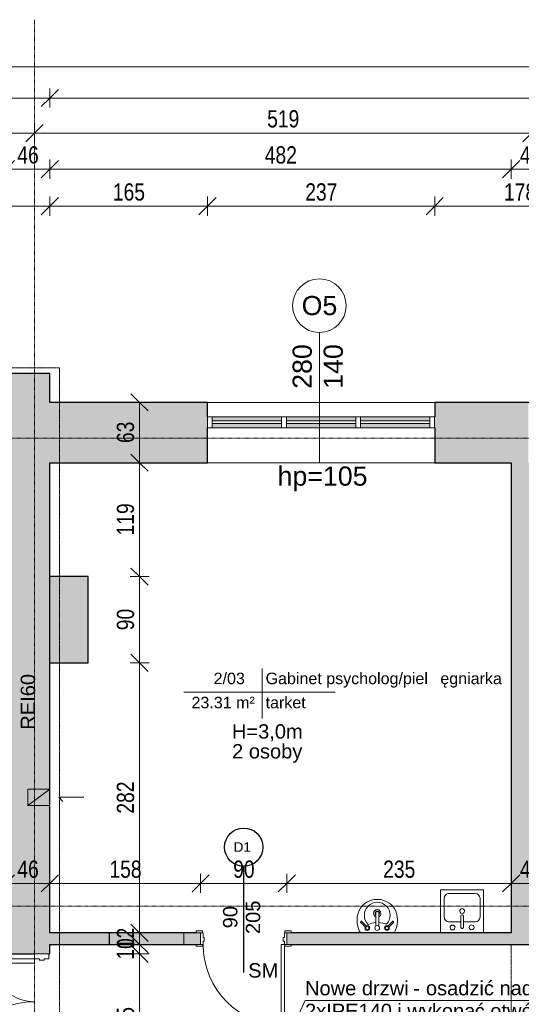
# Model space of a CAD drawing. Header units: centimetres. Extents: x 14827 to 20060, y -10807 to -8443.
# Tile 13 of 21: x 16809 to 17333, y -9471 to -8443. Entities that reach past the tile are written whole.
import ezdxf

# ---------------------------------------------------------------- set-up
doc = ezdxf.new("R2010")
doc.units = ezdxf.units.CM
for name, pattern in [('Aligning Line 1_8_', [0.635, 0.3175, -0.3175]), ('Kreska', [0.635, 0.3175, -0.3175]), ('Linia siatki', [0.9925, 0.47, -0.2175, 0.0875, -0.2175])]:
    doc.linetypes.add(name, pattern=pattern)
for name, color, linetype, lineweight in [('A-ANNO-DIMS', 211, 'Continuous', 9), ('A-ANNO-DIMS-100', 211, 'Continuous', 9), ('A-AREA-IDEN', 2, 'Continuous', 9), ('A-DETL', 90, 'Continuous', 9), ('A-DETL-HDLN', 90, 'Kreska', 9), ('A-DETL-MEDM', 33, 'Continuous', 25), ('A-DETL-THIN', 151, 'Continuous', 9), ('A-DOOR', 31, 'Continuous', 9), ('A-DOOR-FRAM', 31, 'Continuous', 18), ('A-GLAZ', 151, 'Continuous', 9), ('A-WALL', 113, 'Continuous', 9), ('A-WALL-PATT', 111, 'Continuous', 25), ('G-ANNO-TEXT', 231, 'Continuous', 9), ('I-WALL', 2, 'Continuous', 9), ('P-SANR-FIXT', 6, 'Continuous', 9), ('S-GRID', 1, 'Continuous', 9)]:
    doc.layers.add(name, color=color, linetype=linetype, lineweight=lineweight)
doc.styles.add('Arial_1', font='arial.ttf', dxfattribs={"height": 12})
doc.styles.add('Arial_2', font='arial.ttf', dxfattribs={"width": 0.8, "height": 18})
doc.styles.add('Arial_3', font='arial.ttf', dxfattribs={"height": 10})
doc.styles.add('Arial_4', font='arial.ttf', dxfattribs={"height": 15})
doc.styles.add('Arial_5', font='arial.ttf', dxfattribs={"height": 20})
doc.dimstyles.new('Przekątna_-_1_8_mm_Arial', dxfattribs={"dimscale": 30.48, "dimtxt": 18.364669, "dimasz": 0.590551, "dimexe": 0.328084, "dimexo": 0.0625, "dimgap": 0.016404, "dimtad": 1, "dimdec": 0, "dimdsep": 46, "dimtxsty": 'Arial_2', "dimblk1": 'OBLIQUE', "dimblk2": 'OBLIQUE', "dimsah": 1, "dimcen": 0.09, "dimazin": 0, "dimtfac": 1, "dimtdec": 4, "dimtix": 1, "dimtmove": 0, "dimatfit": 3, "dimfxl": 0.328084, "dimfxlon": 1, "dimtvp": 1, "dimtolj": 1, "dimtzin": 0, "dimarcsym": 2})

# ---------------------------------------------------------------- blocks, each defined once
blk = doc.blocks.new('Drzwi-wewnętrzne-jednoskrzydłowe-dwupanelowe-drewniane - 900 x 2100mm-658395-6_Poziom posadzka II pietra')
at = {"layer": 'A-DOOR'}
for p, q in [((-49.6, 8.3), (-43.1, 8.3)), ((-49.6, 6.3), (-49.6, 8.3)), ((-43.1, 6.3), (-49.6, 6.3)), ((-43.1, 8.3), (-43.1, 6.3)), ((43.1, 8.3), (49.6, 8.3)), ((43.1, 6.3), (43.1, 8.3)), ((49.6, 6.3), (43.1, 6.3)), ((49.6, 8.3), (49.6, 6.3)), ((-49.6, -5.7), (-43.1, -5.7)), ((-49.6, -7.7), (-49.6, -5.7)), ((-43.1, -7.7), (-49.6, -7.7)), ((-43.1, -5.7), (-43.1, -7.7)), ((43.1, -5.7), (49.6, -5.7)), ((43.1, -7.7), (43.1, -5.7)), ((49.6, -7.7), (43.1, -7.7)), ((49.6, -5.7), (49.6, -7.7))]:
    blk.add_line(p, q, dxfattribs=at)
at = {"layer": 'A-DOOR', "lineweight": 18}
for p, q in [((39, -5.7), (42.5, -5.7)), ((39, -90.7), (39, -5.7)), ((42.5, -5.7), (42.5, -90.7)), ((42.5, -90.7), (39, -90.7))]:
    blk.add_line(p, q, dxfattribs=at)
at = {"layer": 'A-DOOR'}
blk.add_arc((42.5, -5.7), 85, 180, 270, dxfattribs=at)
at = {"layer": 'A-DOOR-FRAM'}
for p, q in [((-45, 6.3), (-42.5, 6.3)), ((-45, -5.7), (-45, 6.3)), ((-42.5, 6.3), (-42.5, 1.3)), ((-42.5, 1.3), (-41.2, 1.3)), ((-41.2, 1.3), (-41.2, -2.2)), ((41.2, 1.3), (42.5, 1.3)), ((41.2, -2.2), (41.2, 1.3)), ((42.5, 6.3), (45, 6.3)), ((42.5, 1.3), (42.5, 6.3)), ((45, 6.3), (45, -5.7)), ((-42.5, -5.7), (-45, -5.7)), ((-42.5, -2.2), (-42.5, -5.7)), ((-41.2, -2.2), (-42.5, -2.2)), ((42.5, -2.2), (41.2, -2.2)), ((42.5, -5.7), (42.5, -2.2)), ((45, -5.7), (42.5, -5.7))]:
    blk.add_line(p, q, dxfattribs=at)
blk = doc.blocks.new('Aluminum_2 szybowe - 160x140 wymiana-631431-6_Poziom posadzka II pietra')
at = {"layer": 'A-GLAZ'}
h = blk.add_hatch(color=256, dxfattribs=at)
h.paths.add_polyline_path([(-59.7, 7.7), (-59.7, 12.2), (-132.1, 12.2), (-132.1, 7.7), (-112.9, 7.7)])
h.paths.add_polyline_path([(-132.1, 14.7), (-59.7, 14.7), (-59.7, 19.2), (-132.1, 19.2)])
h = blk.add_hatch(color=256, dxfattribs=at)
h.paths.add_polyline_path([(17.8, 7.7), (17.8, 12.2), (-54.6, 12.2), (-54.6, 7.7)])
h.paths.add_polyline_path([(17.8, 14.7), (17.8, 19.2), (-54.6, 19.2), (-54.6, 14.7)])
at = {"layer": 'A-GLAZ', "lineweight": 18}
for p, q in [((-132.1, 19.2), (-137.2, 19.2)), ((-137.2, 19.2), (-137.2, 7.7)), ((-132.1, 7.7), (-132.1, 19.2)), ((-59.7, 14.7), (-132.1, 14.7)), ((-132.1, 14.7), (-132.1, 12.2)), ((-132.1, 12.2), (-59.7, 12.2)), ((-54.6, 19.2), (-59.7, 19.2)), ((-59.7, 19.2), (-59.7, 7.7)), ((-59.7, 12.2), (-59.7, 14.7)), ((-54.6, 7.7), (-54.6, 19.2)), ((17.8, 14.7), (-54.6, 14.7)), ((-54.6, 14.7), (-54.6, 12.2)), ((-54.6, 12.2), (17.8, 12.2)), ((22.8, 19.2), (17.8, 19.2)), ((17.8, 19.2), (17.8, 7.7)), ((17.8, 12.2), (17.8, 14.7)), ((22.8, 7.7), (22.8, 19.2)), ((-137.2, 7.7), (-132.1, 7.7)), ((-59.7, 7.7), (-54.6, 7.7)), ((17.8, 7.7), (22.8, 7.7))]:
    blk.add_line(p, q, dxfattribs=at)
at = {"layer": 'A-GLAZ'}
for p, q in [((-132.1, 19.2), (-59.7, 19.2)), ((-54.6, 19.2), (17.8, 19.2)), ((-59.7, 7.7), (-132.1, 7.7)), ((17.8, 7.7), (-54.6, 7.7))]:
    blk.add_line(p, q, dxfattribs=at)
blk = doc.blocks.new('Lavabo mural - 05 - 440mm x 350mm-346807-6_Poziom posadzka II pietra')
at = {"layer": 'P-SANR-FIXT'}
for p, q in [((-17.2, -11), (-11.7, -5.6)), ((-16.1, -12.1), (-10.7, -6.7)), ((-1.5, -21.5), (-1.5, -7.1)), ((1.5, -21.5), (1.5, -7.1)), ((16.4, -12.1), (11, -6.7)), ((17.5, -11), (12, -5.6))]:
    blk.add_line(p, q, dxfattribs=at)
for centre, radius, start, end in [((5.3, -13.1), 26.4, 150.3649, 193.6351), ((-5.3, -13.1), 26.4, 346.3649, 29.6351), ((0, -18.4), 13.5, 135.4629, 45.0556), ((-10.1, -5.1), 2.5, 0, 180), ((-10.1, -5.1), 2.5, 180, 207.0533), ((-10.1, -5.1), 1.7, 360, 180), ((-10.1, -5.1), 1.7, 180, 198.0596), ((-10.1, -5.1), 1.7, 198.0596, 360), ((-10.1, -5.1), 2.5, 242.9467, 0), ((-0.2, 16), 26.7, 249.1986, 267.1093), ((0, -5.1), 2.5, 0, 180), ((0, -5.1), 2.5, 180, 0), ((-0.2, 16), 26.7, 273.5606, 291.3199), ((10.4, -5.1), 2.5, 360, 180), ((10.4, -5.1), 2.5, 180, 297.0533), ((10.4, -5.1), 1.7, 0, 180), ((10.4, -5.1), 1.7, 180, 0), ((10.4, -5.1), 2.5, 332.9467, 360), ((-0.6, -14.5), 20.4, 193.6351, 271.6558), ((0, -20.4), 3.86, 112.8828, 180), ((0, -20.4), 3.86, 180, 360), ((0, -20.4), 2.35, 129.6826, 180), ((0, -20.4), 2.35, 180, 360), ((0.6, -14.5), 20.4, 268.3442, 346.3649), ((0, -20.4), 3.86, 360, 67.1178), ((0, -20.4), 2.35, 360, 50.3185)]:
    blk.add_arc(centre, radius, start, end, dxfattribs=at)
for centre, major_axis, ratio, start_param, end_param in [((-16.6, -11.6), (-0.545, 0.545), 0.274309, 0, 3.141593), ((17, -11.6), (0.545, 0.545), 0.274309, 3.141593, 6.283185), ((0, -21.5), (-1.5, 0), 0.428525, 0, 3.141593)]:
    blk.add_ellipse(centre, major_axis=major_axis, ratio=ratio, start_param=start_param, end_param=end_param, dxfattribs=at)
blk = doc.blocks.new('Drzwi-korytarz-niesymetryczne-wpuszczane - 1350 x 2000mm-591046-6_Poziom posadzka II pietra')
at = {"layer": 'A-DOOR', "lineweight": 18}
for p, q in [((-67.5, -6.365), (-67.5, 83.635)), ((-67.5, 83.635), (-63, 83.635)), ((-63, 83.635), (-63, -6.365)), ((67.5, 38.635), (63, 38.635)), ((63, 38.635), (63, -6.365)), ((67.5, -6.365), (67.5, 38.635)), ((-63, -6.365), (-67.5, -6.365)), ((63, -6.365), (67.5, -6.365))]:
    blk.add_line(p, q, dxfattribs=at)
at = {"layer": 'A-DOOR'}
for centre, radius, start, end in [((-67.5, -6.365), 90, 0, 90), ((67.5, -6.365), 45, 90, 180)]:
    blk.add_arc(centre, radius, start, end, dxfattribs=at)
at = {"layer": 'A-DOOR-FRAM'}
for p, q in [((-67.5, -6.365), (-72.5, -6.365)), ((-72.5, -6.365), (-72.5, -21.365)), ((-67.5, -11.34125), (-67.5, -6.365)), ((67.5, -6.365), (67.5, -11.34125)), ((72.5, -6.365), (67.5, -6.365)), ((72.5, -21.365), (72.5, -6.365)), ((-65.9125, -11.34125), (-67.5, -11.34125)), ((-67.5, -21.365), (-67.5, -16.44375)), ((-67.5, -16.44375), (-65.9125, -16.44375)), ((-65.9125, -16.44375), (-65.9125, -11.34125)), ((67.5, -11.34125), (65.9125, -11.34125)), ((65.9125, -11.34125), (65.9125, -16.44375)), ((65.9125, -16.44375), (67.5, -16.44375)), ((67.5, -16.44375), (67.5, -21.365)), ((-72.5, -21.365), (-67.5, -21.365)), ((67.5, -21.365), (72.5, -21.365))]:
    blk.add_line(p, q, dxfattribs=at)
blk = doc.blocks.new('Zlew kuchenny - typu wyspowego - 450 x 450mm-548266-6_Poziom posadzka II pietra')
at = {"layer": 'P-SANR-FIXT'}
for p, q in [((-20.9, 22.7), (-20.9, -22.3)), ((24.1, -22.3), (24.1, 22.7)), ((0.3, 11.3), (-12, 11.3)), ((0.3, 17), (0.3, 5.3)), ((2.8, 17), (2.8, 5.3)), ((15.2, 11.3), (2.8, 11.3)), ((-17.1, 6.2), (-17.1, -13.4)), ((20.3, -13.4), (20.3, 6.2)), ((-12, -18.5), (15.2, -18.5)), ((-20.9, -22.3), (24.1, -22.3))]:
    blk.add_line(p, q, dxfattribs=at)
for centre, radius, start, end in [((-12, 6.2), 5.08, 90, 180), ((-8.4, 17), 2.54, 360, 180), ((-8.4, 17), 2.54, 180, 360), ((1.6, 17), 1.27, 360, 180), ((11.7, 17.2), 2.54, 360, 180), ((11.7, 17.2), 2.54, 180, 0), ((15.2, 6.2), 5.08, 360, 90), ((1.6, 0), 2.54, 360, 180), ((1.6, 0), 2.54, 180, 0), ((1.6, 5.3), 1.27, 180, 0), ((-12, -13.4), 5.08, 180, 270), ((15.2, -13.4), 5.08, 270, 0)]:
    blk.add_arc(centre, radius, start, end, dxfattribs=at)
blk = doc.blocks.new('Etyk_pom_1_mala - Etyk_pom_1_mala-219433-6_Poziom posadzka II pietra')
at = {"layer": 'A-AREA-IDEN'}
for p, q in [((-0.096, 0.144), (-0.096, -0.378)), ((-0.915, -0.101), (0.666, -0.101))]:
    blk.add_line(p, q, dxfattribs=at)
blk = doc.blocks.new('DIMBLOCK37-6_Poziom posadzka II pietra')
at = {"layer": 'A-ANNO-DIMS-100'}
for p, q in [((16720.6, -8637.9), (16720.6, -8627.9)), ((16720.6, -8637.9), (16729.6, -8628.9)), ((16840.6, -8637.9), (16840.6, -8627.9)), ((16840.6, -8637.9), (16849.6, -8628.9)), ((16720.6, -8637.9), (16711.6, -8646.9)), ((16720.6, -8637.9), (16840.6, -8637.9)), ((16720.6, -8637.9), (16720.6, -8647.9)), ((16840.6, -8637.9), (16831.6, -8646.9)), ((16840.6, -8637.9), (16840.6, -8647.9))]:
    blk.add_line(p, q, dxfattribs=at)
at = {"layer": 'A-ANNO-DIMS-100', "color": 0, "insert": (16764.1, -8614), "char_height": 18, "width": 39.668, "attachment_point": 1, "line_spacing_factor": 0.941778, "style": 'Arial_2'}
blk.add_mtext('120', dxfattribs=at)
blk = doc.blocks.new('_Oblique')
at = {"color": 0, "linetype": 'ByBlock', "lineweight": -2}
blk.add_line((-0.5, -0.5), (0.5, 0.5), dxfattribs=at)
blk = doc.blocks.new('DIMBLOCK38-6_Poziom posadzka II pietra')
at = {"layer": 'A-ANNO-DIMS-100'}
for p, q in [((16840.6, -8637.9), (16840.6, -8627.9)), ((16840.6, -8637.9), (16849.6, -8628.9)), ((17005.2, -8637.9), (17005.2, -8627.9)), ((17005.2, -8637.9), (17014.2, -8628.9)), ((16840.6, -8637.9), (16831.6, -8646.9)), ((16840.6, -8637.9), (17005.2, -8637.9)), ((16840.6, -8637.9), (16840.6, -8647.9)), ((17005.2, -8637.9), (16996.2, -8646.9)), ((17005.2, -8637.9), (17005.2, -8647.9))]:
    blk.add_line(p, q, dxfattribs=at)
at = {"layer": 'A-ANNO-DIMS-100', "color": 0, "insert": (16906.4, -8614), "char_height": 18, "width": 39.668, "attachment_point": 1, "line_spacing_factor": 0.941778, "style": 'Arial_2'}
blk.add_mtext('165', dxfattribs=at)
blk = doc.blocks.new('DIMBLOCK39-6_Poziom posadzka II pietra')
at = {"layer": 'A-ANNO-DIMS-100'}
for p, q in [((17005.2, -8637.9), (17005.2, -8627.9)), ((17005.2, -8637.9), (17014.2, -8628.9)), ((17242.6, -8637.9), (17242.6, -8627.9)), ((17242.6, -8637.9), (17251.6, -8628.9)), ((17005.2, -8637.9), (16996.2, -8646.9)), ((17005.2, -8637.9), (17242.6, -8637.9)), ((17005.2, -8637.9), (17005.2, -8647.9)), ((17242.6, -8637.9), (17233.6, -8646.9)), ((17242.6, -8637.9), (17242.6, -8647.9))]:
    blk.add_line(p, q, dxfattribs=at)
at = {"layer": 'A-ANNO-DIMS-100', "color": 0, "insert": (17107.4, -8614), "char_height": 18, "width": 39.668, "attachment_point": 1, "line_spacing_factor": 0.941778, "style": 'Arial_2'}
blk.add_mtext('237', dxfattribs=at)
blk = doc.blocks.new('DIMBLOCK40-6_Poziom posadzka II pietra')
at = {"layer": 'A-ANNO-DIMS-100'}
for p, q in [((17242.6, -8637.9), (17242.6, -8627.9)), ((17242.6, -8637.9), (17251.6, -8628.9)), ((17420.5, -8637.9), (17420.5, -8627.9)), ((17420.5, -8637.9), (17429.5, -8628.9)), ((17242.6, -8637.9), (17233.6, -8646.9)), ((17242.6, -8637.9), (17420.5, -8637.9)), ((17242.6, -8637.9), (17242.6, -8647.9)), ((17420.5, -8637.9), (17411.5, -8646.9)), ((17420.5, -8637.9), (17420.5, -8647.9))]:
    blk.add_line(p, q, dxfattribs=at)
at = {"layer": 'A-ANNO-DIMS-100', "color": 0, "insert": (17315, -8614), "char_height": 18, "width": 39.668, "attachment_point": 1, "line_spacing_factor": 0.941778, "style": 'Arial_2'}
blk.add_mtext('178', dxfattribs=at)
blk = doc.blocks.new('DIMBLOCK53-6_Poziom posadzka II pietra')
at = {"layer": 'A-ANNO-DIMS-100'}
for p, q in [((16794.6, -8599.2), (16794.6, -8589.2)), ((16794.6, -8599.2), (16803.6, -8590.2)), ((16840.6, -8599.2), (16840.6, -8589.2)), ((16840.6, -8599.2), (16849.6, -8590.2)), ((16794.6, -8599.2), (16785.6, -8608.2)), ((16794.6, -8599.2), (16840.6, -8599.2)), ((16794.6, -8599.2), (16794.6, -8609.2)), ((16840.6, -8599.2), (16831.6, -8608.2)), ((16840.6, -8599.2), (16840.6, -8609.2))]:
    blk.add_line(p, q, dxfattribs=at)
at = {"layer": 'A-ANNO-DIMS-100', "color": 0, "insert": (16806.6, -8575.3), "char_height": 18, "width": 26.445, "attachment_point": 1, "line_spacing_factor": 0.941778, "style": 'Arial_2'}
blk.add_mtext('46', dxfattribs=at)
blk = doc.blocks.new('DIMBLOCK54-6_Poziom posadzka II pietra')
at = {"layer": 'A-ANNO-DIMS-100'}
for p, q in [((16840.6, -8599.2), (16840.6, -8589.2)), ((16840.6, -8599.2), (16849.6, -8590.2)), ((17322.6, -8599.2), (17322.6, -8589.2)), ((17322.6, -8599.2), (17331.6, -8590.2)), ((16840.6, -8599.2), (16831.6, -8608.2)), ((16840.6, -8599.2), (17322.6, -8599.2)), ((16840.6, -8599.2), (16840.6, -8609.2)), ((17322.6, -8599.2), (17313.6, -8608.2)), ((17322.6, -8599.2), (17322.6, -8609.2))]:
    blk.add_line(p, q, dxfattribs=at)
at = {"layer": 'A-ANNO-DIMS-100', "color": 0, "insert": (17065.1, -8575.3), "char_height": 18, "width": 39.668, "attachment_point": 1, "line_spacing_factor": 0.941778, "style": 'Arial_2'}
blk.add_mtext('482', dxfattribs=at)
blk = doc.blocks.new('DIMBLOCK55-6_Poziom posadzka II pietra')
at = {"layer": 'A-ANNO-DIMS-100'}
for p, q in [((17322.6, -8599.2), (17322.6, -8589.2)), ((17322.6, -8599.2), (17331.6, -8590.2)), ((17362.6, -8599.2), (17362.6, -8589.2)), ((17362.6, -8599.2), (17371.6, -8590.2)), ((17322.6, -8599.2), (17313.6, -8608.2)), ((17322.6, -8599.2), (17362.6, -8599.2)), ((17322.6, -8599.2), (17322.6, -8609.2)), ((17362.6, -8599.2), (17353.6, -8608.2)), ((17362.6, -8599.2), (17362.6, -8609.2))]:
    blk.add_line(p, q, dxfattribs=at)
at = {"layer": 'A-ANNO-DIMS-100', "color": 0, "insert": (17331.6, -8575.3), "char_height": 18, "width": 26.445, "attachment_point": 1, "line_spacing_factor": 0.941778, "style": 'Arial_2'}
blk.add_mtext('40', dxfattribs=at)
blk = doc.blocks.new('DIMBLOCK62-6_Poziom posadzka II pietra')
at = {"layer": 'A-ANNO-DIMS-100'}
for p, q in [((16475.6, -8561.5), (16475.6, -8551.5)), ((16475.6, -8561.5), (16484.6, -8552.5)), ((16824.6, -8561.5), (16824.6, -8551.5)), ((16824.6, -8561.5), (16833.6, -8552.5)), ((16475.6, -8561.5), (16466.6, -8570.5)), ((16475.6, -8561.5), (16824.6, -8561.5)), ((16475.6, -8561.5), (16475.6, -8571.5)), ((16824.6, -8561.5), (16815.6, -8570.5)), ((16824.6, -8561.5), (16824.6, -8571.5))]:
    blk.add_line(p, q, dxfattribs=at)
at = {"layer": 'A-ANNO-DIMS-100', "color": 0, "insert": (16633.6, -8537.6), "char_height": 18, "width": 39.668, "attachment_point": 1, "line_spacing_factor": 0.941778, "style": 'Arial_2'}
blk.add_mtext('349', dxfattribs=at)
blk = doc.blocks.new('DIMBLOCK63-6_Poziom posadzka II pietra')
at = {"layer": 'A-ANNO-DIMS-100'}
for p, q in [((16824.6, -8561.5), (16824.6, -8551.5)), ((16824.6, -8561.5), (16833.6, -8552.5)), ((17343.6, -8561.5), (17343.6, -8551.5)), ((17343.6, -8561.5), (17352.6, -8552.5)), ((16824.6, -8561.5), (16815.6, -8570.5)), ((16824.6, -8561.5), (17343.6, -8561.5)), ((16824.6, -8561.5), (16824.6, -8571.5)), ((17343.6, -8561.5), (17334.6, -8570.5)), ((17343.6, -8561.5), (17343.6, -8571.5))]:
    blk.add_line(p, q, dxfattribs=at)
at = {"layer": 'A-ANNO-DIMS-100', "color": 0, "insert": (17067.6, -8537.6), "char_height": 18, "width": 39.668, "attachment_point": 1, "line_spacing_factor": 0.941778, "style": 'Arial_2'}
blk.add_mtext('519', dxfattribs=at)
blk = doc.blocks.new('DIMBLOCK67-6_Poziom posadzka II pietra')
at = {"layer": 'A-ANNO-DIMS-100'}
for p, q in [((16193.6, -8524.9), (16193.6, -8514.9)), ((16193.6, -8524.9), (16202.6, -8515.9)), ((16840.6, -8524.9), (16840.6, -8514.9)), ((16840.6, -8524.9), (16849.6, -8515.9)), ((16193.6, -8524.9), (16184.6, -8533.9)), ((16193.6, -8524.9), (16840.6, -8524.9)), ((16193.6, -8524.9), (16193.6, -8534.9)), ((16840.6, -8524.9), (16831.6, -8533.9)), ((16840.6, -8524.9), (16840.6, -8534.9))]:
    blk.add_line(p, q, dxfattribs=at)
at = {"layer": 'A-ANNO-DIMS-100', "color": 0, "insert": (16500.6, -8501), "char_height": 18, "width": 39.668, "attachment_point": 1, "line_spacing_factor": 0.941778, "style": 'Arial_2'}
blk.add_mtext('647', dxfattribs=at)
blk = doc.blocks.new('DIMBLOCK68-6_Poziom posadzka II pietra')
at = {"layer": 'A-ANNO-DIMS-100'}
for p, q in [((16840.6, -8524.9), (16840.6, -8514.9)), ((16840.6, -8524.9), (16849.6, -8515.9)), ((17920.6, -8524.9), (17920.6, -8514.9)), ((17920.6, -8524.9), (17929.6, -8515.9)), ((16840.6, -8524.9), (16831.6, -8533.9)), ((16840.6, -8524.9), (17920.6, -8524.9)), ((16840.6, -8524.9), (16840.6, -8534.9)), ((17920.6, -8524.9), (17911.6, -8533.9)), ((17920.6, -8524.9), (17920.6, -8534.9))]:
    blk.add_line(p, q, dxfattribs=at)
at = {"layer": 'A-ANNO-DIMS-100', "color": 0, "insert": (17358.6, -8501), "char_height": 18, "width": 52.89, "attachment_point": 1, "line_spacing_factor": 0.941778, "style": 'Arial_2'}
blk.add_mtext('1080', dxfattribs=at)
blk = doc.blocks.new('DIMBLOCK69-6_Poziom posadzka II pietra')
at = {"layer": 'A-ANNO-DIMS-100'}
for p, q in [((15120.6, -8492.5), (15120.6, -8482.5)), ((17920.6, -8492.5), (17920.6, -8482.5)), ((15120.6, -8492.5), (15111.6, -8501.5)), ((15120.6, -8492.5), (15129.6, -8483.5)), ((15120.6, -8492.5), (17920.6, -8492.5)), ((15120.6, -8492.5), (15120.6, -8502.5)), ((17920.6, -8492.5), (17911.6, -8501.5)), ((17920.6, -8492.5), (17929.6, -8483.5)), ((17920.6, -8492.5), (17920.6, -8502.5))]:
    blk.add_line(p, q, dxfattribs=at)
at = {"layer": 'A-ANNO-DIMS-100', "color": 0, "insert": (16498.6, -8468.7), "char_height": 18, "width": 52.89, "attachment_point": 1, "line_spacing_factor": 0.941778, "style": 'Arial_2'}
blk.add_mtext('2800', dxfattribs=at)
blk = doc.blocks.new('DIMBLOCK161-6_Poziom posadzka II pietra')
at = {"layer": 'A-ANNO-DIMS-100'}
for p, q in [((16794.6, -9345), (16794.6, -9335)), ((16794.6, -9345), (16803.6, -9336)), ((16840.6, -9345), (16840.6, -9335)), ((16840.6, -9345), (16849.6, -9336)), ((16794.6, -9345), (16785.6, -9354)), ((16794.6, -9345), (16840.6, -9345)), ((16794.6, -9345), (16794.6, -9355)), ((16840.6, -9345), (16831.6, -9354)), ((16840.6, -9345), (16840.6, -9355))]:
    blk.add_line(p, q, dxfattribs=at)
at = {"layer": 'A-ANNO-DIMS-100', "color": 0, "insert": (16806.6, -9321.2), "char_height": 18, "width": 26.445, "attachment_point": 1, "line_spacing_factor": 0.941778, "style": 'Arial_2'}
blk.add_mtext('46', dxfattribs=at)
blk = doc.blocks.new('DIMBLOCK162-6_Poziom posadzka II pietra')
at = {"layer": 'A-ANNO-DIMS-100'}
for p, q in [((16840.6, -9345), (16840.6, -9335)), ((16840.6, -9345), (16849.6, -9336)), ((16998.1, -9345), (16998.1, -9335)), ((16998.1, -9345), (17007.1, -9336)), ((16840.6, -9345), (16831.6, -9354)), ((16840.6, -9345), (16998.1, -9345)), ((16840.6, -9345), (16840.6, -9355)), ((16998.1, -9345), (16989.1, -9354)), ((16998.1, -9345), (16998.1, -9355))]:
    blk.add_line(p, q, dxfattribs=at)
at = {"layer": 'A-ANNO-DIMS-100', "color": 0, "insert": (16902.8, -9321.2), "char_height": 18, "width": 39.668, "attachment_point": 1, "line_spacing_factor": 0.941778, "style": 'Arial_2'}
blk.add_mtext('158', dxfattribs=at)
blk = doc.blocks.new('DIMBLOCK163-6_Poziom posadzka II pietra')
at = {"layer": 'A-ANNO-DIMS-100'}
for p, q in [((16998.1, -9345), (16998.1, -9335)), ((16998.1, -9345), (17007.1, -9336)), ((17088.1, -9345), (17088.1, -9335)), ((17088.1, -9345), (17097.1, -9336)), ((16998.1, -9345), (16989.1, -9354)), ((16998.1, -9345), (17088.1, -9345)), ((16998.1, -9345), (16998.1, -9355)), ((17088.1, -9345), (17079.1, -9354)), ((17088.1, -9345), (17088.1, -9355))]:
    blk.add_line(p, q, dxfattribs=at)
at = {"layer": 'A-ANNO-DIMS-100', "color": 0, "insert": (17032.1, -9321.2), "char_height": 18, "width": 26.445, "attachment_point": 1, "line_spacing_factor": 0.941778, "style": 'Arial_2'}
blk.add_mtext('90', dxfattribs=at)
blk = doc.blocks.new('DIMBLOCK164-6_Poziom posadzka II pietra')
at = {"layer": 'A-ANNO-DIMS-100'}
for p, q in [((17088.1, -9345), (17088.1, -9335)), ((17088.1, -9345), (17097.1, -9336)), ((17322.6, -9345), (17322.6, -9335)), ((17322.6, -9345), (17331.6, -9336)), ((17088.1, -9345), (17079.1, -9354)), ((17088.1, -9345), (17322.6, -9345)), ((17088.1, -9345), (17088.1, -9355)), ((17322.6, -9345), (17313.6, -9354)), ((17322.6, -9345), (17322.6, -9355))]:
    blk.add_line(p, q, dxfattribs=at)
at = {"layer": 'A-ANNO-DIMS-100', "color": 0, "insert": (17188.8, -9321.2), "char_height": 18, "width": 39.668, "attachment_point": 1, "line_spacing_factor": 0.941778, "style": 'Arial_2'}
blk.add_mtext('235', dxfattribs=at)
blk = doc.blocks.new('DIMBLOCK165-6_Poziom posadzka II pietra')
at = {"layer": 'A-ANNO-DIMS-100'}
for p, q in [((17322.6, -9345), (17322.6, -9335)), ((17322.6, -9345), (17331.6, -9336)), ((17362.6, -9345), (17362.6, -9335)), ((17362.6, -9345), (17371.6, -9336)), ((17322.6, -9345), (17313.6, -9354)), ((17322.6, -9345), (17362.6, -9345)), ((17322.6, -9345), (17322.6, -9355)), ((17362.6, -9345), (17353.6, -9354)), ((17362.6, -9345), (17362.6, -9355))]:
    blk.add_line(p, q, dxfattribs=at)
at = {"layer": 'A-ANNO-DIMS-100', "color": 0, "insert": (17331.6, -9321.2), "char_height": 18, "width": 26.445, "attachment_point": 1, "line_spacing_factor": 0.941778, "style": 'Arial_2'}
blk.add_mtext('40', dxfattribs=at)
blk = doc.blocks.new('DIMBLOCK223-6_Poziom posadzka II pietra')
at = {"layer": 'A-ANNO-DIMS-100'}
for p, q in [((16934.3, -9418.7), (16925.3, -9409.7)), ((16934.3, -9418.7), (16924.3, -9418.7)), ((16934.3, -9563.7), (16934.3, -9418.7)), ((16934.3, -9418.7), (16943.3, -9427.7)), ((16934.3, -9418.7), (16944.3, -9418.7)), ((16934.3, -9563.7), (16925.3, -9554.7)), ((16934.3, -9563.7), (16924.3, -9563.7)), ((16934.3, -9563.7), (16943.3, -9572.7)), ((16934.3, -9563.7), (16944.3, -9563.7))]:
    blk.add_line(p, q, dxfattribs=at)
at = {"layer": 'A-ANNO-DIMS-100', "color": 0, "insert": (16910.5, -9507.7), "char_height": 18, "width": 39.668, "attachment_point": 1, "rotation": 90, "line_spacing_factor": 0.941778, "style": 'Arial_2'}
blk.add_mtext('145', dxfattribs=at)
blk = doc.blocks.new('DIMBLOCK224-6_Poziom posadzka II pietra')
at = {"layer": 'A-ANNO-DIMS-100'}
for p, q in [((16934.3, -9408.7), (16925.3, -9399.7)), ((16934.3, -9408.7), (16924.3, -9408.7)), ((16934.3, -9418.7), (16925.3, -9409.7)), ((16934.3, -9418.7), (16934.3, -9408.7)), ((16934.3, -9408.7), (16943.3, -9417.7)), ((16934.3, -9408.7), (16944.3, -9408.7)), ((16934.3, -9418.7), (16924.3, -9418.7)), ((16934.3, -9418.7), (16943.3, -9427.7)), ((16934.3, -9418.7), (16944.3, -9418.7))]:
    blk.add_line(p, q, dxfattribs=at)
at = {"layer": 'A-ANNO-DIMS-100', "color": 0, "insert": (16910.5, -9424.7), "char_height": 18, "width": 26.445, "attachment_point": 1, "rotation": 90, "line_spacing_factor": 0.941778, "style": 'Arial_2'}
blk.add_mtext('10', dxfattribs=at)
blk = doc.blocks.new('DIMBLOCK225-6_Poziom posadzka II pietra')
at = {"layer": 'A-ANNO-DIMS-100'}
for p, q in [((16934.3, -9396.7), (16924.3, -9396.7)), ((16934.3, -9396.7), (16925.3, -9387.7)), ((16934.3, -9408.7), (16934.3, -9396.7)), ((16934.3, -9396.7), (16943.3, -9405.7)), ((16934.3, -9396.7), (16944.3, -9396.7)), ((16934.3, -9408.7), (16925.3, -9399.7)), ((16934.3, -9408.7), (16924.3, -9408.7)), ((16934.3, -9408.7), (16943.3, -9417.7)), ((16934.3, -9408.7), (16944.3, -9408.7))]:
    blk.add_line(p, q, dxfattribs=at)
at = {"layer": 'A-ANNO-DIMS-100', "color": 0, "insert": (16910.5, -9413.7), "char_height": 18, "width": 26.445, "attachment_point": 1, "rotation": 90, "line_spacing_factor": 0.941778, "style": 'Arial_2'}
blk.add_mtext('12', dxfattribs=at)
blk = doc.blocks.new('DIMBLOCK226-6_Poziom posadzka II pietra')
at = {"layer": 'A-ANNO-DIMS-100'}
for p, q in [((16934.3, -9114.7), (16925.3, -9105.7)), ((16934.3, -9114.7), (16924.3, -9114.7)), ((16934.3, -9396.7), (16934.3, -9114.7)), ((16934.3, -9114.7), (16943.3, -9123.7)), ((16934.3, -9114.7), (16944.3, -9114.7)), ((16934.3, -9396.7), (16924.3, -9396.7)), ((16934.3, -9396.7), (16925.3, -9387.7)), ((16934.3, -9396.7), (16943.3, -9405.7)), ((16934.3, -9396.7), (16944.3, -9396.7))]:
    blk.add_line(p, q, dxfattribs=at)
at = {"layer": 'A-ANNO-DIMS-100', "color": 0, "insert": (16910.5, -9272.2), "char_height": 18, "width": 39.668, "attachment_point": 1, "rotation": 90, "line_spacing_factor": 0.941778, "style": 'Arial_2'}
blk.add_mtext('282', dxfattribs=at)
blk = doc.blocks.new('DIMBLOCK227-6_Poziom posadzka II pietra')
at = {"layer": 'A-ANNO-DIMS-100'}
for p, q in [((16934.3, -9024.7), (16925.3, -9015.7)), ((16934.3, -9024.7), (16924.3, -9024.7)), ((16934.3, -9114.7), (16934.3, -9024.7)), ((16934.3, -9024.7), (16943.3, -9033.7)), ((16934.3, -9024.7), (16944.3, -9024.7)), ((16934.3, -9114.7), (16925.3, -9105.7)), ((16934.3, -9114.7), (16924.3, -9114.7)), ((16934.3, -9114.7), (16943.3, -9123.7)), ((16934.3, -9114.7), (16944.3, -9114.7))]:
    blk.add_line(p, q, dxfattribs=at)
at = {"layer": 'A-ANNO-DIMS-100', "color": 0, "insert": (16910.5, -9080.7), "char_height": 18, "width": 26.445, "attachment_point": 1, "rotation": 90, "line_spacing_factor": 0.941778, "style": 'Arial_2'}
blk.add_mtext('90', dxfattribs=at)
blk = doc.blocks.new('DIMBLOCK228-6_Poziom posadzka II pietra')
at = {"layer": 'A-ANNO-DIMS-100'}
for p, q in [((16934.3, -8905.7), (16925.3, -8896.7)), ((16934.3, -8905.7), (16924.3, -8905.7)), ((16934.3, -9024.7), (16934.3, -8905.7)), ((16934.3, -8905.7), (16943.3, -8914.7)), ((16934.3, -8905.7), (16944.3, -8905.7)), ((16934.3, -9024.7), (16925.3, -9015.7)), ((16934.3, -9024.7), (16924.3, -9024.7)), ((16934.3, -9024.7), (16943.3, -9033.7)), ((16934.3, -9024.7), (16944.3, -9024.7))]:
    blk.add_line(p, q, dxfattribs=at)
at = {"layer": 'A-ANNO-DIMS-100', "color": 0, "insert": (16910.5, -8981.7), "char_height": 18, "width": 39.668, "attachment_point": 1, "rotation": 90, "line_spacing_factor": 0.941778, "style": 'Arial_2'}
blk.add_mtext('119', dxfattribs=at)
blk = doc.blocks.new('DIMBLOCK229-6_Poziom posadzka II pietra')
at = {"layer": 'A-ANNO-DIMS-100'}
for p, q in [((16934.3, -8842.7), (16925.3, -8833.7)), ((16934.3, -8842.7), (16924.3, -8842.7)), ((16934.3, -8905.7), (16934.3, -8842.7)), ((16934.3, -8842.7), (16943.3, -8851.7)), ((16934.3, -8842.7), (16944.3, -8842.7)), ((16934.3, -8905.7), (16925.3, -8896.7)), ((16934.3, -8905.7), (16924.3, -8905.7)), ((16934.3, -8905.7), (16943.3, -8914.7)), ((16934.3, -8905.7), (16944.3, -8905.7))]:
    blk.add_line(p, q, dxfattribs=at)
at = {"layer": 'A-ANNO-DIMS-100', "color": 0, "insert": (16910.5, -8885.2), "char_height": 18, "width": 26.445, "attachment_point": 1, "rotation": 90, "line_spacing_factor": 0.941778, "style": 'Arial_2'}
blk.add_mtext('63', dxfattribs=at)

msp = doc.modelspace()

# ---------------------------------------------------------------- hatches: boundary and pattern name
at = {"layer": 'A-WALL-PATT', "lineweight": 9}
h = msp.add_hatch(color=256, dxfattribs=at)
h.paths.add_polyline_path([(16794.62, -10352.71), (16840.62, -10352.71), (16840.62, -9563.71), (16794.62, -9563.71), (16794.62, -10350.71)])
h.paths.add_polyline_path([(16794.62, -9418.71), (16840.62, -9418.71), (16840.62, -8812.71), (16794.62, -8812.71), (16794.62, -9364.86)])
h = msp.add_hatch(color=256, dxfattribs=at)
h.paths.add_polyline_path([(17322.62, -8905.71), (17340.62, -8905.71), (17340.62, -8842.71), (17242.62, -8842.71), (17242.62, -8905.71)])
h.paths.add_polyline_path([(16940.56, -8905.71), (17005.16, -8905.71), (17005.16, -8842.71), (16840.62, -8842.71), (16840.62, -8905.71)])
h = msp.add_hatch(color=256, dxfattribs=at)
h.paths.add_polyline_path([(17322.62, -10352.71), (17362.62, -10352.71), (17362.62, -9623.71), (17322.62, -9623.71), (17322.62, -9662.77)])
h.paths.add_polyline_path([(17322.62, -9396.71), (17362.62, -9396.71), (17362.62, -8905.71), (17322.62, -8905.71), (17322.62, -9364.86)])
for points in [[(16840.62, -9114.71), (16880.62, -9114.71), (16880.62, -9024.71), (16840.62, -9024.71), (16840.62, -9066.94)], [(16902.62, -9408.71), (16902.62, -9396.71), (16840.62, -9396.71), (16840.62, -9408.71), (16857.42, -9408.71)], [(16902.62, -9408.71), (16980.62, -9408.71), (16980.62, -9396.71), (16902.62, -9396.71)]]:
    msp.add_hatch(color=256, dxfattribs=at).paths.add_polyline_path(points)
h = msp.add_hatch(color=256, dxfattribs=at)
h.paths.add_polyline_path([(17362.62, -9408.71), (17362.62, -9396.71), (17088.12, -9396.71), (17088.12, -9408.71), (17273.14, -9408.71)])
h.paths.add_polyline_path([(16993.49, -9408.71), (16998.12, -9408.71), (16998.12, -9396.71), (16980.62, -9396.71), (16980.62, -9408.71)])

# ---------------------------------------------------------------- linework, layer by layer
at = {"layer": 'A-DETL', "linetype": 'Aligning Line 1_8_', "lineweight": 18}
for p in [(16454.62, -8806.69), (16850.62, -9630.69)]:
    msp.add_line(p, (16850.62, -8806.69), dxfattribs=at)
at = {"layer": 'A-DETL', "lineweight": 18}
for p, q in [((16840.62, -9246.56), (16817.62, -9246.56)), ((16817.62, -9246.56), (16817.62, -9263.77)), ((16840.62, -9246.56), (16817.62, -9263.77)), ((16840.62, -9263.77), (16840.62, -9246.56)), ((16840.62, -9263.77), (16817.62, -9263.77)), ((16849.91, -9255.15), (16875.91, -9255.15)), ((16849.91, -9255.15), (16854.15, -9259.39))]:
    msp.add_line(p, q, dxfattribs=at)
at = {"layer": 'A-DETL-HDLN'}
msp.add_line((17322.62, -9408.71), (17322.62, -9583.71), dxfattribs=at)
at = {"layer": 'A-DETL-MEDM'}
msp.add_line((17043.12, -9438.21), (17043.12, -9327.21), dxfattribs=at)
msp.add_circle((17043.12, -9307.21), 20, dxfattribs=at)
at = {"layer": 'A-DETL-THIN'}
for p, q in [((17122.16, -8905.71), (17122.16, -8769.71)), ((17107.21, -9467.2), (17085.62, -9513.49)), ((17107.21, -9467.2), (17397.21, -9467.2))]:
    msp.add_line(p, q, dxfattribs=at)
msp.add_circle((17122.16, -8741.71), 28, dxfattribs=at)
at = {"layer": 'A-WALL', "lineweight": 25}
for p, q in [((16840.62, -8812.71), (16720.62, -8812.71)), ((16840.62, -8842.71), (16840.62, -8812.71)), ((17005.16, -8842.71), (16840.62, -8842.71)), ((17005.16, -8857.71), (17005.16, -8842.71)), ((17920.62, -8842.71), (17242.62, -8842.71)), ((17242.62, -8842.71), (17242.62, -8857.71)), ((17005.16, -8905.71), (17005.16, -8869.14)), ((17242.62, -8869.14), (17242.62, -8905.71)), ((16840.62, -9396.71), (16840.62, -8905.71)), ((16840.62, -8905.71), (17005.16, -8905.71)), ((17242.62, -8905.71), (17322.62, -8905.71)), ((16993.49, -9396.71), (16840.62, -9396.71)), ((16902.62, -9396.71), (16902.62, -9408.71)), ((17322.62, -9396.71), (17092.76, -9396.71)), ((16840.62, -9418.71), (16840.62, -9408.71)), ((16840.62, -9408.71), (16993.49, -9408.71)), ((17092.76, -9408.71), (17362.62, -9408.71)), ((16794.62, -9418.71), (16824.62, -9418.71)), ((16839.62, -9418.71), (16840.62, -9418.71))]:
    msp.add_line(p, q, dxfattribs=at)
at = {"layer": 'A-WALL'}
for p, q in [((17005.16, -8842.71), (17242.62, -8842.71)), ((17242.62, -8905.71), (17005.16, -8905.71)), ((16980.62, -9408.71), (16980.62, -9396.71))]:
    msp.add_line(p, q, dxfattribs=at)
at = {"layer": 'I-WALL', "lineweight": 25}
for p, q in [((17322.62, -8905.71), (17322.62, -9396.71)), ((16880.62, -9024.71), (16840.62, -9024.71)), ((16880.62, -9114.71), (16880.62, -9024.71)), ((16840.62, -9114.71), (16880.62, -9114.71))]:
    msp.add_line(p, q, dxfattribs=at)
at = {"layer": 'S-GRID', "linetype": 'Linia siatki'}
for p, q in [((16824.62, -8443.11), (16824.62, -10747.39)), ((14827.42, -8880.21), (18350.45, -8880.21)), ((14827.42, -9368.71), (18350.45, -9368.71))]:
    msp.add_line(p, q, dxfattribs=at)

# ---------------------------------------------------------------- block references
at = {"layer": 'A-AREA-IDEN', "xscale": 99.99999999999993, "yscale": 99.99999999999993, "zscale": 99.99999999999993}
msp.add_blockref('Etyk_pom_1_mala - Etyk_pom_1_mala-219433-6_Poziom posadzka II pietra', (17071.87, -9135.17), dxfattribs=at)
at = {"layer": 'A-DOOR'}
msp.add_blockref('Drzwi-wewnętrzne-jednoskrzydłowe-dwupanelowe-drewniane - 900 x 2100mm-658395-6_Poziom posadzka II pietra', (17043.12, -9403.03), dxfattribs=at)
at = {"layer": 'A-DOOR', "rotation": 89.99999999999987}
msp.add_blockref('Drzwi-korytarz-niesymetryczne-wpuszczane - 1350 x 2000mm-591046-6_Poziom posadzka II pietra', (16818.26, -9491.21), dxfattribs=at)
at = {"layer": 'A-GLAZ'}
for p in [(17142.32, -8876.87), (17219.78, -8876.87)]:
    msp.add_blockref('Aluminum_2 szybowe - 160x140 wymiana-631431-6_Poziom posadzka II pietra', p, dxfattribs=at)
at = {"layer": 'P-SANR-FIXT', "rotation": 180}
for name, p in [('Zlew kuchenny - typu wyspowego - 450 x 450mm-548266-6_Poziom posadzka II pietra', (17272.88, -9373.98)), ('Lavabo mural - 05 - 440mm x 350mm-346807-6_Poziom posadzka II pietra', (17182.62, -9396.71))]:
    msp.add_blockref(name, p, dxfattribs=at)

# ---------------------------------------------------------------- texts
at = {"layer": 'A-AREA-IDEN', "char_height": 12, "attachment_point": 1, "style": 'Arial_1'}
for s, insert, width in [('2/03', (17011.68, -9125), 42.4894), ('Gabinet psycholog/piel', (17065.96, -9125), 221.2657), ('ęgniarka', (17248.52, -9125), 83.3755), ('23.31 m²', (16988.55, -9150.17), 85.7806), ('tarket', (17065.96, -9150.17), 55.3164)]:
    msp.add_mtext(s, dxfattribs=dict(at, insert=insert, width=width))
at = {"layer": 'G-ANNO-TEXT', "color": 7, "attachment_point": 1}
for s, insert, char_height, width, style in [('O5', (17103.63, -8731.59), 20, 45.6962, 'Arial_5'), ('hp=105', (17078.46, -8909.71), 20, 116.2447, 'Arial_5'), ('H=3,0m', (17030.78, -9178.86), 15, 91.3924, 'Arial_4'), ('2 osoby', (17030.95, -9199.58), 15, 87.3839, 'Arial_4'), ('D1', (17032.67, -9302.09), 10, 21.6456, 'Arial_3'), ('SM', (17047.77, -9428.38), 15, 38.481, 'Arial_4'), ('Nowe drzwi', (17107.13, -9446.93), 15, 129.8734, 'Arial_4'), ('\\fArial|b0|i0|c238|p34|; ', (17214.29, -9446.93), 15, 7.2152, 'Arial_4'), ('osadzić nadproże ', (17233.47, -9446.93), 15, 197.2151, 'Arial_4'), ('- ', (17220.24, -9446.93), 15, 16.0337, 'Arial_4'), (' i wykona', (17197.75, -9470.74), 15, 105.0211, 'Arial_4'), ('ć otwór', (17284.4, -9470.74), 15, 81.7721, 'Arial_4'), ('2xIPE140', (17107.13, -9470.74), 15, 109.8312, 'Arial_4')]:
    msp.add_mtext(s, dxfattribs=dict(at, insert=insert, char_height=char_height, width=width, style=style))
at = {"layer": 'G-ANNO-TEXT', "color": 7, "attachment_point": 1, "rotation": 90}
for s, insert, char_height, width, style in [('280', (17094.21, -8828.59), 20, 57.7215, 'Arial_5'), ('140', (17126.63, -8828.59), 20, 57.7215, 'Arial_5'), ('205', (17045.28, -9397.94), 15, 43.2911, 'Arial_4'), ('90', (17021.47, -9391.99), 15, 28.8607, 'Arial_4'), ('\\fArial|b0|i0|c238|p34|; ', (17021.47, -9397.94), 15, 7.2152, 'Arial_4')]:
    msp.add_mtext(s, dxfattribs=dict(at, insert=insert, char_height=char_height, width=width, style=style))
at = {"layer": 'G-ANNO-TEXT', "color": 1, "insert": (16810.1, -9184.56), "char_height": 15, "width": 71.3502, "attachment_point": 1, "rotation": 90, "style": 'Arial_4'}
msp.add_mtext('REI60', dxfattribs=at)

# ---------------------------------------------------------------- dimensions: what is measured, and where the dimension line sits
at = {"layer": 'A-ANNO-DIMS'}
for base, p1, p2, override, picture, middle in [((17920.62, -8492.52), (15120.62, -8502.52), (17920.62, -8502.52), {"dimpost": '<>', "dimfxl": 2800}, 'DIMBLOCK69-6_Poziom posadzka II pietra', (16520.62, -8482.83)), ((16840.62, -8524.88), (16193.62, -8534.88), (16840.62, -8534.88), {"dimpost": '<>', "dimfxl": 647}, 'DIMBLOCK67-6_Poziom posadzka II pietra', (16517.12, -8515.19)), ((17920.62, -8524.88), (16840.62, -8534.88), (17920.62, -8534.88), {"dimpost": '<>', "dimfxl": 1080}, 'DIMBLOCK68-6_Poziom posadzka II pietra', (17380.62, -8515.19)), ((16824.62, -8561.46), (16475.62, -8551.46), (16824.62, -8551.46), {"dimpost": '<>', "dimfxl": 349}, 'DIMBLOCK62-6_Poziom posadzka II pietra', (16650.12, -8551.77)), ((17343.62, -8561.46), (16824.62, -8551.46), (17343.62, -8551.46), {"dimpost": '<>', "dimfxl": 519}, 'DIMBLOCK63-6_Poziom posadzka II pietra', (17084.12, -8551.77)), ((16840.62, -8599.17), (16794.62, -8609.17), (16840.62, -8609.17), {"dimpost": '<>', "dimfxl": 46}, 'DIMBLOCK53-6_Poziom posadzka II pietra', (16817.62, -8589.48)), ((17322.62, -8599.17), (16840.62, -8609.17), (17322.62, -8609.17), {"dimpost": '<>', "dimfxl": 482}, 'DIMBLOCK54-6_Poziom posadzka II pietra', (17081.62, -8589.48)), ((17362.62, -8599.17), (17322.62, -8609.17), (17362.62, -8609.17), {"dimpost": '<>', "dimfxl": 40}, 'DIMBLOCK55-6_Poziom posadzka II pietra', (17342.62, -8589.48)), ((16840.62, -8637.87), (16720.62, -8647.87), (16840.62, -8647.87), {"dimpost": '<>', "dimfxl": 120}, 'DIMBLOCK37-6_Poziom posadzka II pietra', (16780.62, -8628.18)), ((17005.16, -8637.87), (16840.62, -8647.87), (17005.16, -8647.87), {"dimpost": '<>', "dimfxl": 164.54}, 'DIMBLOCK38-6_Poziom posadzka II pietra', (16922.89, -8628.18)), ((17242.62, -8637.87), (17005.16, -8647.87), (17242.62, -8647.87), {"dimpost": '<>', "dimfxl": 237.46}, 'DIMBLOCK39-6_Poziom posadzka II pietra', (17123.89, -8628.18)), ((17420.48, -8637.87), (17242.62, -8647.87), (17420.48, -8647.87), {"dimpost": '<>', "dimfxl": 177.85991}, 'DIMBLOCK40-6_Poziom posadzka II pietra', (17331.55, -8628.18)), ((16840.62, -9345.03), (16794.62, -9335.03), (16840.62, -9335.03), {"dimpost": '<>', "dimfxl": 46}, 'DIMBLOCK161-6_Poziom posadzka II pietra', (16817.62, -9335.34)), ((16998.12255481, -9345.0280628), (16840.62255481, -9335.0280628), (16998.12255481, -9355.0280628), {"dimpost": '<>', "dimfxl": 158.764763}, 'DIMBLOCK162-6_Poziom posadzka II pietra', (16919.37255481, -9335.33774897)), ((17088.12, -9345.03), (16998.12, -9355.03), (17088.12, -9355.03), {"dimpost": '<>', "dimfxl": 90}, 'DIMBLOCK163-6_Poziom posadzka II pietra', (17043.12, -9335.34)), ((17322.62255481, -9345.0280628), (17088.12255481, -9355.0280628), (17322.62255481, -9335.0280628), {"dimpost": '<>', "dimfxl": 235.351333}, 'DIMBLOCK164-6_Poziom posadzka II pietra', (17205.37255481, -9335.33160981)), ((17362.62, -9345.03), (17322.62, -9335.03), (17362.62, -9335.03), {"dimpost": '<>', "dimfxl": 40}, 'DIMBLOCK165-6_Poziom posadzka II pietra', (17342.62, -9335.34))]:
    dim = msp.add_linear_dim(base=base, p1=p1, p2=p2, dimstyle='Przekątna_-_1_8_mm_Arial', override=override, dxfattribs=at)
    dim.commit()
    dim.dimension.update_dxf_attribs({"geometry": picture, "text_midpoint": middle})
for base, p1, p2, override, picture, middle in [((16934.33, -8842.71), (16924.33, -8905.71), (16924.33, -8842.71), {"dimpost": '<>', "dimfxl": 63}, 'DIMBLOCK229-6_Poziom posadzka II pietra', (16924.64, -8874.21)), ((16934.33, -8905.71), (16924.33, -9024.71), (16924.33, -8905.71), {"dimpost": '<>', "dimfxl": 119}, 'DIMBLOCK228-6_Poziom posadzka II pietra', (16924.64, -8965.21)), ((16934.33, -9024.71), (16924.33, -9114.71), (16924.33, -9024.71), {"dimpost": '<>', "dimfxl": 90}, 'DIMBLOCK227-6_Poziom posadzka II pietra', (16924.64, -9069.71)), ((16934.33, -9114.71), (16924.33, -9396.71), (16924.33, -9114.71), {"dimpost": '<>', "dimfxl": 282}, 'DIMBLOCK226-6_Poziom posadzka II pietra', (16924.64, -9255.71)), ((16934.33, -9396.71), (16924.33, -9408.71), (16924.33, -9396.71), {"dimpost": '<>', "dimfxl": 12}, 'DIMBLOCK225-6_Poziom posadzka II pietra', (16924.8, -9402.71)), ((16934.33, -9408.71), (16924.33, -9418.71), (16924.33, -9408.71), {"dimpost": '<>', "dimfxl": 10}, 'DIMBLOCK224-6_Poziom posadzka II pietra', (16924.64, -9413.71)), ((16934.33, -9418.71), (16924.33, -9563.71), (16924.33, -9418.71), {"dimpost": '<>', "dimfxl": 145}, 'DIMBLOCK223-6_Poziom posadzka II pietra', (16924.64, -9491.21))]:
    dim = msp.add_linear_dim(base=base, p1=p1, p2=p2, angle=90, dimstyle='Przekątna_-_1_8_mm_Arial', override=override, dxfattribs=at)
    dim.commit()
    dim.dimension.update_dxf_attribs({"geometry": picture, "text_midpoint": middle})

doc.saveas('drawing.dxf')
